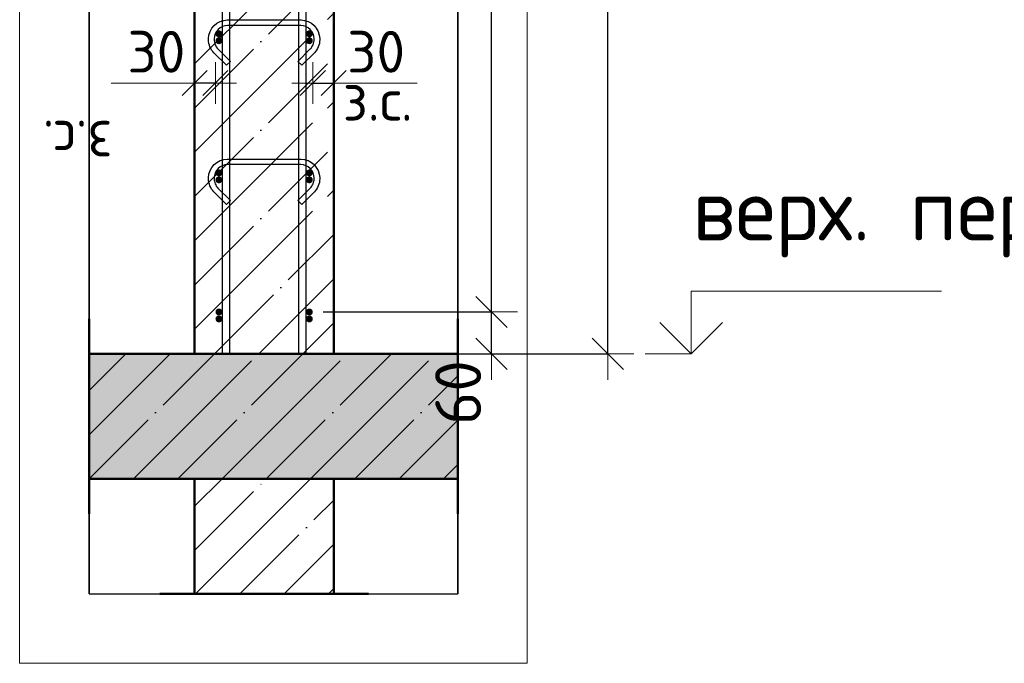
# Model space of a CAD drawing. Header units: millimetres. Extents: x -26477 to 45326, y 46540 to 77465.
# Tile 10 of 50: x -22536 to -21121, y 68073 to 68999. Entities that reach past the tile are written whole.
import ezdxf

# ---------------------------------------------------------------- set-up
doc = ezdxf.new("R2010")
doc.units = ezdxf.units.MM
doc.header["$PDMODE"] = 65
doc.linetypes.add('______11', pattern=[150, 120, -15, 0, -15])
doc.linetypes.add('______5', pattern=[330, 240, -30, 30, -30])
for name, color, linetype, lineweight in [('Standard', 7, 'Continuous', 25), ('Арм.стержн. Арматура края', 96, 'Continuous', 35), ('Арм.стержн. вертикальными 1', 22, 'Continuous', 35), ('Арм.стержн.горизонт. 1', 180, 'Continuous', 35), ('Высотная отметки_ общее', 7, 'Continuous', 13), ('Размерная линия_ общее', 7, 'Continuous', 13), ('Размерная линия_ общее_1', 7, 'Continuous', 13)]:
    doc.layers.add(name, color=color, linetype=linetype, lineweight=lineweight)
doc.layers.add('Арм.стержн.Стяжки', color=7, linetype='Continuous', lineweight=35, true_color=0x501e0f)
doc.styles.add('ISOCPEUR', font='ISOCPEUR')
doc.dimstyles.new('DIMSTYLE_4', dxfattribs={"dimtxt": 66, "dimasz": 75, "dimexe": 0, "dimexo": 0, "dimgap": 33, "dimtad": 2, "dimdec": 0, "dimrnd": 5, "dimzin": 12, "dimdsep": 46, "dimtxsty": 'ISOCPEUR', "dimblk1": 'ALL_ML_STRICH', "dimblk2": 'ALL_ML_STRICH', "dimsah": 1, "dimcen": 0, "dimclrd": 7, "dimclre": 256, "dimclrt": 7, "dimadec": 0, "dimazin": 0, "dimtfac": 1, "dimtdec": 0, "dimtix": 1, "dimtmove": 2, "dimatfit": 3, "dimfxl": 0, "dimtvp": 1.2, "dimtzin": 0, "dimlwd": 0, "dimlwe": -3, "dimarcsym": 0})
doc.dimstyles.new('DIMSTYLE_5', dxfattribs={"dimtxt": 66, "dimasz": 75, "dimexe": 0, "dimexo": 0, "dimgap": 33, "dimtad": 2, "dimdec": 0, "dimrnd": 5, "dimzin": 12, "dimdsep": 46, "dimtxsty": 'ISOCPEUR', "dimblk1": 'ALL_ML_STRICH', "dimblk2": 'ALL_ML_STRICH', "dimsah": 1, "dimcen": 0, "dimclrd": 7, "dimclre": 256, "dimclrt": 7, "dimadec": 0, "dimazin": 0, "dimtfac": 1, "dimtdec": 0, "dimtix": 1, "dimtmove": 2, "dimatfit": 3, "dimfxl": 0, "dimtzin": 0, "dimlwd": 0, "dimlwe": -3, "dimarcsym": 0})
doc.dimstyles.new('DIMSTYLE_8', dxfattribs={"dimtxt": 60, "dimasz": 60, "dimexe": 0, "dimexo": 0.001, "dimgap": 30, "dimtad": 2, "dimdec": 0, "dimrnd": 5, "dimzin": 12, "dimdsep": 46, "dimtxsty": 'ISOCPEUR', "dimblk1": 'ALL_ML_STRICH', "dimblk2": 'ALL_ML_STRICH', "dimsah": 1, "dimcen": 0, "dimse1": 1, "dimse2": 1, "dimclrd": 7, "dimclre": 256, "dimclrt": 7, "dimadec": 0, "dimazin": 0, "dimtfac": 1, "dimtdec": 0, "dimtix": 1, "dimtmove": 2, "dimatfit": 3, "dimfxl": 0, "dimtvp": 1.2, "dimtzin": 0, "dimlwd": 0, "dimlwe": -3, "dimarcsym": 0})

# ---------------------------------------------------------------- blocks, each defined once
blk = doc.blocks.new('ALL_ML_STRICH')
at = {"color": 0, "linetype": 'ByBlock', "lineweight": -2}
for p, q in [((0, -0.5), (0, 0.5)), ((-0.3, -0.3), (0.3, 0.3)), ((-1, 0), (0.5, 0))]:
    blk.add_line(p, q, dxfattribs=at)
blk = doc.blocks.new('*D40')
at = {"layer": 'DEFPOINTS', "color": 7, "linetype": 'Continuous', "lineweight": 13, "transparency": 33554687}
for p in [(-21988.7, 71638.6), (-21960.1, 68518.6), (-21690.8, 68518.6)]:
    blk.add_point(p, dxfattribs=at)
at = {"layer": 'Размерная линия_ общее', "color": 253, "linetype": 'Continuous', "lineweight": -2, "true_color": 0xa0a0a0, "transparency": 33554687}
for p, q in [((-21968.7, 71638.6), (-21690.8, 71638.6)), ((-21940.1, 68518.6), (-21690.8, 68518.6))]:
    blk.add_line(p, q, dxfattribs=at)
at = {"layer": 'Размерная линия_ общее', "color": 7, "linetype": 'Continuous', "lineweight": -2, "transparency": 33554687}
blk.add_line((-21690.8, 68518.6), (-21690.8, 71638.6), dxfattribs=at)
at = {"layer": 'Размерная линия_ общее', "color": 7, "linetype": 'Continuous', "lineweight": 13, "transparency": 33554687, "xscale": 75, "yscale": 75, "zscale": 75}
for p, rotation in [((-21690.8, 71638.6), 90), ((-21690.8, 68518.6), 270)]:
    blk.add_blockref('ALL_ML_STRICH', p, dxfattribs=dict(at, rotation=rotation))
at = {"layer": 'Размерная линия_ общее', "color": 7, "linetype": 'Continuous', "lineweight": 13, "transparency": 33554687, "insert": (-21738.8, 70088.5), "char_height": 66, "width": 264, "attachment_point": 5, "rotation": 90, "style": 'ISOCPEUR'}
blk.add_mtext('\\A1;{3120}', dxfattribs=at)
blk = doc.blocks.new('*D42')
at = {"layer": 'DEFPOINTS', "color": 7, "linetype": 'Continuous', "lineweight": 13, "transparency": 33554687}
for p in [(-22119.9, 68578.6), (-22062.1, 68518.6), (-21858, 68518.6)]:
    blk.add_point(p, dxfattribs=at)
at = {"layer": 'Размерная линия_ общее', "color": 253, "linetype": 'Continuous', "lineweight": -2, "true_color": 0xa0a0a0, "transparency": 33554687}
for p, q in [((-22099.9, 68578.6), (-21858, 68578.6)), ((-22042.1, 68518.6), (-21858, 68518.6))]:
    blk.add_line(p, q, dxfattribs=at)
at = {"layer": 'Размерная линия_ общее', "color": 7, "linetype": 'Continuous', "lineweight": -2, "transparency": 33554687}
blk.add_line((-21858, 68518.6), (-21858, 68578.6), dxfattribs=at)
at = {"layer": 'Размерная линия_ общее', "color": 7, "linetype": 'Continuous', "lineweight": 13, "transparency": 33554687, "xscale": 75, "yscale": 75, "zscale": 75}
for p, rotation in [((-21858, 68578.6), 90), ((-21858, 68518.6), 270)]:
    blk.add_blockref('ALL_ML_STRICH', p, dxfattribs=dict(at, rotation=rotation))
at = {"layer": 'Размерная линия_ общее', "color": 7, "linetype": 'Continuous', "lineweight": 13, "transparency": 33554687, "insert": (-21905.9, 68462.8), "char_height": 66, "width": 132, "attachment_point": 5, "rotation": 90, "style": 'ISOCPEUR'}
blk.add_mtext('\\A1;{60}', dxfattribs=at)
blk = doc.blocks.new('*D43')
at = {"layer": 'DEFPOINTS', "color": 7, "linetype": 'Continuous', "lineweight": 13, "transparency": 33554687}
for p in [(-22119.9, 71578.6), (-22119.9, 68578.6), (-21858, 68578.6)]:
    blk.add_point(p, dxfattribs=at)
at = {"layer": 'Размерная линия_ общее', "color": 253, "linetype": 'Continuous', "lineweight": -2, "true_color": 0xa0a0a0, "transparency": 33554687}
for p, q in [((-22099.9, 71578.6), (-21858, 71578.6)), ((-22099.9, 68578.6), (-21858, 68578.6))]:
    blk.add_line(p, q, dxfattribs=at)
at = {"layer": 'Размерная линия_ общее', "color": 7, "linetype": 'Continuous', "lineweight": -2, "transparency": 33554687}
blk.add_line((-21858, 68578.6), (-21858, 71578.6), dxfattribs=at)
at = {"layer": 'Размерная линия_ общее', "color": 7, "linetype": 'Continuous', "lineweight": 13, "transparency": 33554687, "xscale": 75, "yscale": 75, "zscale": 75}
for p, rotation in [((-21858, 71578.6), 90), ((-21858, 68578.6), 270)]:
    blk.add_blockref('ALL_ML_STRICH', p, dxfattribs=dict(at, rotation=rotation))
at = {"layer": 'Размерная линия_ общее', "color": 7, "linetype": 'Continuous', "lineweight": 13, "transparency": 33554687, "insert": (-21939, 69856.6), "char_height": 66, "width": 3.3, "attachment_point": 1, "rotation": 90, "line_spacing_factor": 0.60241, "style": 'ISOCPEUR'}
blk.add_mtext('\\W0.91;15х200=3000', dxfattribs=at)
blk = doc.blocks.new('*D47')
at = {"layer": 'DEFPOINTS', "color": 7, "linetype": 'Continuous', "lineweight": 13, "transparency": 33554687}
for p in [(-22114.9, 68907.8), (-22114.9, 68899.1), (-22084.9, 68899.1)]:
    blk.add_point(p, dxfattribs=at)
at = {"layer": 'Размерная линия_ общее_1', "color": 7, "linetype": 'Continuous', "lineweight": -2, "transparency": 33554687}
blk.add_line((-22114.9, 68907.8), (-22084.9, 68907.8), dxfattribs=at)
at = {"layer": 'Размерная линия_ общее_1', "color": 7, "linetype": 'Continuous', "lineweight": 13, "transparency": 33554687, "xscale": 60, "yscale": 60, "zscale": 60, "rotation": 180}
blk.add_blockref('ALL_ML_STRICH', (-22114.9, 68907.8), dxfattribs=at)
at = {"layer": 'Размерная линия_ общее_1', "color": 7, "linetype": 'Continuous', "lineweight": 13, "transparency": 33554687, "xscale": 60, "yscale": 60, "zscale": 60}
blk.add_blockref('ALL_ML_STRICH', (-22084.9, 68907.8), dxfattribs=at)
at = {"layer": 'Размерная линия_ общее_1', "color": 7, "linetype": 'Continuous', "lineweight": 13, "transparency": 33554687, "insert": (-22023.9, 68952.8), "char_height": 60, "width": 120, "attachment_point": 5, "style": 'ISOCPEUR'}
blk.add_mtext('\\A1;{30}', dxfattribs=at)
at = {"layer": 'Размерная линия_ общее_1', "color": 7, "linetype": 'Continuous', "lineweight": 13, "transparency": 33554687, "insert": (-22071.9, 68913.7), "char_height": 60, "width": 3, "attachment_point": 1, "line_spacing_factor": 0.60241, "style": 'ISOCPEUR'}
blk.add_mtext('з.с.', dxfattribs=at)
blk = doc.blocks.new('*D52')
at = {"layer": 'DEFPOINTS', "color": 7, "linetype": 'Continuous', "lineweight": 13, "transparency": 33554687}
for p in [(-22254.9, 68907.8), (-22284.9, 68899.1), (-22254.9, 68899.1)]:
    blk.add_point(p, dxfattribs=at)
at = {"layer": 'Размерная линия_ общее_1', "color": 7, "linetype": 'Continuous', "lineweight": -2, "transparency": 33554687}
blk.add_line((-22254.9, 68907.8), (-22284.9, 68907.8), dxfattribs=at)
at = {"layer": 'Размерная линия_ общее_1', "color": 7, "linetype": 'Continuous', "lineweight": 13, "transparency": 33554687, "xscale": 60, "yscale": 60, "zscale": 60}
for p, rotation in [((-22254.9, 68907.8), 360), ((-22284.9, 68907.8), 180)]:
    blk.add_blockref('ALL_ML_STRICH', p, dxfattribs=dict(at, rotation=rotation))
at = {"layer": 'Размерная линия_ общее_1', "color": 7, "linetype": 'Continuous', "lineweight": 13, "transparency": 33554687, "insert": (-22339.9, 68952.8), "char_height": 60, "width": 120, "attachment_point": 5, "style": 'ISOCPEUR'}
blk.add_mtext('\\A1;{30}', dxfattribs=at)
at = {"layer": 'Размерная линия_ общее_1', "color": 7, "linetype": 'Continuous', "lineweight": 13, "transparency": 33554687, "insert": (-22403, 68793.7), "char_height": 60, "width": 3, "attachment_point": 1, "rotation": 180, "line_spacing_factor": 0.60241, "style": 'ISOCPEUR'}
blk.add_mtext('з.с.', dxfattribs=at)
blk = doc.blocks.new('COMPLEX_ELEVATIONDIM_2')
at = {"layer": 'Высотная отметки_ общее', "color": 7, "linetype": 'Continuous', "lineweight": 13, "transparency": 33554687}
for p, q in [((-21570.8, 68518.6), (-21570.8, 68608.6)), ((-21570.8, 68608.6), (-21210.8, 68608.6)), ((-21570.8, 68518.6), (-21615.8, 68563.6)), ((-21570.8, 68518.6), (-21525.8, 68563.6)), ((-21570.8, 68518.6), (-21636.9, 68518.6)), ((-21570.8, 68518.6), (-21570.8, 68518.6)), ((-21570.8, 68518.6), (-21570.8, 68518.6)), ((-21570.8, 68518.6), (-21570.8, 68518.6)), ((-21570.8, 68518.6), (-21570.8, 68518.6))]:
    blk.add_line(p, q, dxfattribs=at)
at = {"layer": 'Высотная отметки_ общее', "color": 7, "linetype": 'Continuous', "lineweight": 13, "transparency": 33554687, "insert": (-21569, 68657), "char_height": 90, "width": 781.345, "attachment_point": 7, "style": 'ISOCPEUR'}
blk.add_mtext('\\W0.98;верх. перекр.', dxfattribs=at)

msp = doc.modelspace()

# ---------------------------------------------------------------- hatches: boundary and pattern name
at = {"linetype": 'Continuous', "lineweight": -3, "transparency": 33554687}
msp.add_hatch(color=7, dxfattribs=at).paths.add_polyline_path([(-21906.5, 68338.6), (-21906.5, 68518.6), (-22436.5, 68518.6), (-22436.5, 68338.6)])
at = {"layer": 'Арм.стержн. Арматура края', "linetype": 'Continuous', "lineweight": 50, "transparency": 33554687}
for points in [[(-22244.9, 68968.6), (-22245.3, 68970.6), (-22246.4, 68972.2), (-22248, 68973.3), (-22249.9, 68973.6), (-22251.8, 68973.3), (-22253.5, 68972.2), (-22254.6, 68970.6), (-22254.9, 68968.6), (-22254.6, 68966.7), (-22253.5, 68965.1), (-22251.8, 68964), (-22249.9, 68963.6), (-22248, 68964), (-22246.4, 68965.1), (-22245.3, 68966.7)], [(-22114.9, 68968.6), (-22115.3, 68970.6), (-22116.4, 68972.2), (-22118, 68973.3), (-22119.9, 68973.6), (-22121.8, 68973.3), (-22123.5, 68972.2), (-22124.6, 68970.6), (-22124.9, 68968.6), (-22124.6, 68966.7), (-22123.5, 68965.1), (-22121.8, 68964), (-22119.9, 68963.6), (-22118, 68964), (-22116.4, 68965.1), (-22115.3, 68966.7)], [(-22244.9, 68768.6), (-22245.3, 68770.6), (-22246.4, 68772.2), (-22248, 68773.3), (-22249.9, 68773.6), (-22251.8, 68773.3), (-22253.5, 68772.2), (-22254.6, 68770.6), (-22254.9, 68768.6), (-22254.6, 68766.7), (-22253.5, 68765.1), (-22251.8, 68764), (-22249.9, 68763.6), (-22248, 68764), (-22246.4, 68765.1), (-22245.3, 68766.7)], [(-22114.9, 68768.6), (-22115.3, 68770.6), (-22116.4, 68772.2), (-22118, 68773.3), (-22119.9, 68773.6), (-22121.8, 68773.3), (-22123.5, 68772.2), (-22124.6, 68770.6), (-22124.9, 68768.6), (-22124.6, 68766.7), (-22123.5, 68765.1), (-22121.8, 68764), (-22119.9, 68763.6), (-22118, 68764), (-22116.4, 68765.1), (-22115.3, 68766.7)], [(-22244.9, 68568.6), (-22245.3, 68570.6), (-22246.4, 68572.2), (-22248, 68573.3), (-22249.9, 68573.6), (-22251.8, 68573.3), (-22253.5, 68572.2), (-22254.6, 68570.6), (-22254.9, 68568.6), (-22254.6, 68566.7), (-22253.5, 68565.1), (-22251.8, 68564), (-22249.9, 68563.6), (-22248, 68564), (-22246.4, 68565.1), (-22245.3, 68566.7)], [(-22114.9, 68568.6), (-22115.3, 68570.6), (-22116.4, 68572.2), (-22118, 68573.3), (-22119.9, 68573.6), (-22121.8, 68573.3), (-22123.5, 68572.2), (-22124.6, 68570.6), (-22124.9, 68568.6), (-22124.6, 68566.7), (-22123.5, 68565.1), (-22121.8, 68564), (-22119.9, 68563.6), (-22118, 68564), (-22116.4, 68565.1), (-22115.3, 68566.7)]]:
    msp.add_hatch(color=4, dxfattribs=at).paths.add_polyline_path(points)
at = {"layer": 'Арм.стержн.горизонт. 1', "linetype": 'Continuous', "lineweight": 50, "transparency": 33554687}
for points in [[(-22244.9, 68978.6), (-22245.3, 68980.6), (-22246.4, 68982.2), (-22248, 68983.3), (-22249.9, 68983.6), (-22251.8, 68983.3), (-22253.5, 68982.2), (-22254.6, 68980.6), (-22254.9, 68978.6), (-22254.6, 68976.7), (-22253.5, 68975.1), (-22251.8, 68974), (-22249.9, 68973.6), (-22248, 68974), (-22246.4, 68975.1), (-22245.3, 68976.7)], [(-22114.9, 68978.6), (-22115.3, 68980.6), (-22116.4, 68982.2), (-22118, 68983.3), (-22119.9, 68983.6), (-22121.8, 68983.3), (-22123.5, 68982.2), (-22124.6, 68980.6), (-22124.9, 68978.6), (-22124.6, 68976.7), (-22123.5, 68975.1), (-22121.8, 68974), (-22119.9, 68973.6), (-22118, 68974), (-22116.4, 68975.1), (-22115.3, 68976.7)], [(-22244.9, 68778.6), (-22245.3, 68780.6), (-22246.4, 68782.2), (-22248, 68783.3), (-22249.9, 68783.6), (-22251.8, 68783.3), (-22253.5, 68782.2), (-22254.6, 68780.6), (-22254.9, 68778.6), (-22254.6, 68776.7), (-22253.5, 68775.1), (-22251.8, 68774), (-22249.9, 68773.6), (-22248, 68774), (-22246.4, 68775.1), (-22245.3, 68776.7)], [(-22114.9, 68778.6), (-22115.3, 68780.6), (-22116.4, 68782.2), (-22118, 68783.3), (-22119.9, 68783.6), (-22121.8, 68783.3), (-22123.5, 68782.2), (-22124.6, 68780.6), (-22124.9, 68778.6), (-22124.6, 68776.7), (-22123.5, 68775.1), (-22121.8, 68774), (-22119.9, 68773.6), (-22118, 68774), (-22116.4, 68775.1), (-22115.3, 68776.7)], [(-22244.9, 68578.6), (-22245.3, 68580.6), (-22246.4, 68582.2), (-22248, 68583.3), (-22249.9, 68583.6), (-22251.8, 68583.3), (-22253.5, 68582.2), (-22254.6, 68580.6), (-22254.9, 68578.6), (-22254.6, 68576.7), (-22253.5, 68575.1), (-22251.8, 68574), (-22249.9, 68573.6), (-22248, 68574), (-22246.4, 68575.1), (-22245.3, 68576.7)], [(-22114.9, 68578.6), (-22115.3, 68580.6), (-22116.4, 68582.2), (-22118, 68583.3), (-22119.9, 68583.6), (-22121.8, 68583.3), (-22123.5, 68582.2), (-22124.6, 68580.6), (-22124.9, 68578.6), (-22124.6, 68576.7), (-22123.5, 68575.1), (-22121.8, 68574), (-22119.9, 68573.6), (-22118, 68574), (-22116.4, 68575.1), (-22115.3, 68576.7)]]:
    msp.add_hatch(color=4, dxfattribs=at).paths.add_polyline_path(points)

# ---------------------------------------------------------------- linework, layer by layer
at = {"color": 52, "linetype": 'Continuous', "lineweight": -3, "transparency": 33554687}
for p, q in [((-22436.5, 72722), (-22436.5, 68173.4)), ((-22436.5, 68173.4), (-22436.5, 72722)), ((-21906.5, 72722), (-21906.5, 68173.4)), ((-21906.5, 68173.4), (-21906.5, 72722)), ((-22436.5, 68173.4), (-21906.5, 68173.4)), ((-22436.5, 68173.4), (-21906.5, 68173.4))]:
    msp.add_line(p, q, dxfattribs=at)
at = {"color": 7, "linetype": 'Continuous', "lineweight": 50, "transparency": 33554687}
for p, q in [((-22436.5, 68568.6), (-22436.5, 68288.6)), ((-21906.5, 68288.6), (-21906.5, 68568.6)), ((-22284.9, 68518.6), (-22436.5, 68518.6)), ((-22084.9, 68518.6), (-22284.9, 68518.6)), ((-21906.5, 68518.6), (-22084.9, 68518.6)), ((-22436.5, 68338.6), (-22284.9, 68338.6)), ((-22284.9, 68338.6), (-22084.9, 68338.6)), ((-22084.9, 68338.6), (-21906.5, 68338.6))]:
    msp.add_line(p, q, dxfattribs=at)
at = {"color": 7, "linetype": '______11', "lineweight": -3, "transparency": 33554687}
for p, q in [((-22436.5, 68465.8), (-22383.6, 68518.6)), ((-22436.4, 68338.6), (-22256.4, 68518.6)), ((-22309.1, 68338.6), (-22129.1, 68518.6)), ((-22181.8, 68338.6), (-22001.8, 68518.6)), ((-22054.5, 68338.6), (-21906.5, 68486.7)), ((-21927.2, 68338.6), (-21906.5, 68359.4))]:
    msp.add_line(p, q, dxfattribs=at)
at = {"color": 7, "linetype": '______5', "lineweight": -3, "transparency": 33554687}
for p, q in [((-22436.5, 68402.2), (-22320, 68518.6)), ((-22372.7, 68338.6), (-22192.7, 68518.6)), ((-22245.4, 68338.6), (-22065.4, 68518.6)), ((-22118.2, 68338.6), (-21938.2, 68518.6)), ((-21990.9, 68338.6), (-21906.5, 68423.1))]:
    msp.add_line(p, q, dxfattribs=at)
at = {"layer": 'Standard', "color": 7, "linetype": 'Continuous', "lineweight": 50, "transparency": 33554687}
for p, q in [((-22284.9, 71638.6), (-22284.9, 68518.6)), ((-22084.9, 68518.6), (-22084.9, 71638.6)), ((-22284.9, 68518.6), (-22084.9, 68518.6)), ((-22084.9, 68338.6), (-22284.9, 68338.6)), ((-22284.9, 68338.6), (-22284.9, 68173.4)), ((-22084.9, 68173.4), (-22084.9, 68338.6)), ((-22334.9, 68173.4), (-22034.9, 68173.4))]:
    msp.add_line(p, q, dxfattribs=at)
at = {"layer": 'Standard', "color": 7, "linetype": '______5', "lineweight": -3, "transparency": 33554687}
for p, q in [((-22284.9, 68935.6), (-22084.9, 69135.6)), ((-22284.9, 68808.3), (-22084.9, 69008.3)), ((-22284.9, 68681), (-22084.9, 68881)), ((-22284.9, 68553.7), (-22084.9, 68753.7)), ((-22192.7, 68518.6), (-22084.9, 68626.4)), ((-22284.9, 68299.2), (-22245.4, 68338.6)), ((-22283.4, 68173.4), (-22118.2, 68338.6)), ((-22156.1, 68173.4), (-22084.9, 68244.6))]:
    msp.add_line(p, q, dxfattribs=at)
at = {"layer": 'Standard', "color": 7, "linetype": '______11', "lineweight": -3, "transparency": 33554687}
for p, q in [((-22284.9, 68871.9), (-22084.9, 69071.9)), ((-22284.9, 68744.6), (-22084.9, 68944.6)), ((-22284.9, 68617.4), (-22084.9, 68817.4)), ((-22256.4, 68518.6), (-22084.9, 68690.1)), ((-22129.1, 68518.6), (-22084.9, 68562.8)), ((-22284.9, 68235.5), (-22181.8, 68338.6)), ((-22219.7, 68173.4), (-22084.9, 68308.2)), ((-22092.5, 68173.4), (-22084.9, 68181))]:
    msp.add_line(p, q, dxfattribs=at)
at = {"layer": 'Standard', "color": 7, "linetype": 'Continuous', "lineweight": 13, "transparency": 33554687}
for p, q in [((-22284.9, 68907.8), (-22404.9, 68907.8)), ((-22084.9, 68907.8), (-21964.9, 68907.8))]:
    msp.add_line(p, q, dxfattribs=at)
msp.add_lwpolyline([(-22536.5, 68073.4), (-21806.5, 68073.4), (-21806.5, 72822), (-22536.5, 72822), (-22536.5, 68073.4)], dxfattribs=at)
at = {"layer": 'Арм.стержн. вертикальными 1', "color": 4, "linetype": 'Continuous', "lineweight": 25, "transparency": 33554687}
for points in [[(-22244.9, 68518.6), (-22244.9, 72648.6), (-22234.9, 72648.6), (-22234.9, 68518.6), (-22244.9, 68518.6)], [(-22244.9, 68518.6), (-22244.9, 72648.6), (-22234.9, 72648.6), (-22234.9, 68518.6), (-22244.9, 68518.6)], [(-22134.9, 68518.6), (-22134.9, 72648.6), (-22124.9, 72648.6), (-22124.9, 68518.6), (-22134.9, 68518.6)], [(-22134.9, 68518.6), (-22134.9, 72648.6), (-22124.9, 72648.6), (-22124.9, 68518.6), (-22134.9, 68518.6)]]:
    msp.add_lwpolyline(points, dxfattribs=at)
at = {"layer": 'Арм.стержн.Стяжки', "color": 40, "linetype": 'Continuous', "lineweight": 25, "transparency": 33554687}
for points in [[(-22136.4, 68938.9), (-22118.5, 68956.8), (-22117.3, 68958.2), (-22116.2, 68959.7), (-22115.2, 68961.3), (-22114.5, 68963), (-22113.8, 68964.7), (-22113.4, 68966.5), (-22113.1, 68968.4), (-22112.9, 68970.3), (-22112.9, 68971.4), (-22113.4, 68975), (-22114.6, 68978.7), (-22116.5, 68982), (-22118.8, 68984.8), (-22121.5, 68987.1), (-22124.9, 68988.9), (-22128.5, 68990.1), (-22132.2, 68990.6), (-22237.7, 68990.6), (-22241.3, 68990.1), (-22245, 68988.9), (-22248.3, 68987.1), (-22251.1, 68984.8), (-22253.3, 68982), (-22255.2, 68978.7), (-22256.4, 68975), (-22256.9, 68971.4), (-22256.9, 68970.3), (-22256.8, 68968.4), (-22256.5, 68966.5), (-22256, 68964.7), (-22255.4, 68963), (-22254.6, 68961.3), (-22253.7, 68959.7), (-22252.6, 68958.2), (-22251.3, 68956.8), (-22233.5, 68938.9), (-22239.1, 68933.3), (-22257.2, 68951.3), (-22258.9, 68953.2), (-22260.4, 68955.3), (-22261.7, 68957.6), (-22262.8, 68959.9), (-22263.7, 68962.3), (-22264.3, 68964.9), (-22264.8, 68967.5), (-22264.9, 68970), (-22264.9, 68972), (-22264.3, 68976.8), (-22262.6, 68981.9), (-22260, 68986.6), (-22256.7, 68990.5), (-22252.9, 68993.7), (-22248.2, 68996.3), (-22243.1, 68998), (-22238.3, 68998.6), (-22131.6, 68998.6), (-22126.7, 68998), (-22121.6, 68996.3), (-22117, 68993.7), (-22113.1, 68990.5), (-22109.9, 68986.6), (-22107.3, 68981.9), (-22105.6, 68976.8), (-22104.9, 68972), (-22104.9, 68970), (-22105.1, 68967.5), (-22105.5, 68964.9), (-22106.2, 68962.3), (-22107.1, 68959.9), (-22108.2, 68957.6), (-22109.5, 68955.3), (-22111, 68953.2), (-22112.7, 68951.3), (-22130.7, 68933.3), (-22136.4, 68938.9)], [(-22136.4, 68738.9), (-22118.5, 68756.8), (-22117.3, 68758.2), (-22116.2, 68759.7), (-22115.2, 68761.3), (-22114.5, 68763), (-22113.8, 68764.7), (-22113.4, 68766.5), (-22113.1, 68768.4), (-22112.9, 68770.3), (-22112.9, 68771.4), (-22113.4, 68775), (-22114.6, 68778.7), (-22116.5, 68782), (-22118.8, 68784.8), (-22121.5, 68787.1), (-22124.9, 68788.9), (-22128.5, 68790.1), (-22132.2, 68790.6), (-22237.7, 68790.6), (-22241.3, 68790.1), (-22245, 68788.9), (-22248.3, 68787.1), (-22251.1, 68784.8), (-22253.3, 68782), (-22255.2, 68778.7), (-22256.4, 68775), (-22256.9, 68771.4), (-22256.9, 68770.3), (-22256.8, 68768.4), (-22256.5, 68766.5), (-22256, 68764.7), (-22255.4, 68763), (-22254.6, 68761.3), (-22253.7, 68759.7), (-22252.6, 68758.2), (-22251.3, 68756.8), (-22233.5, 68738.9), (-22239.1, 68733.3), (-22257.2, 68751.3), (-22258.9, 68753.2), (-22260.4, 68755.3), (-22261.7, 68757.6), (-22262.8, 68759.9), (-22263.7, 68762.4), (-22264.3, 68764.9), (-22264.8, 68767.5), (-22264.9, 68770), (-22264.9, 68772), (-22264.3, 68776.8), (-22262.6, 68781.9), (-22260, 68786.6), (-22256.7, 68790.5), (-22252.9, 68793.7), (-22248.2, 68796.3), (-22243.1, 68798), (-22238.3, 68798.6), (-22131.6, 68798.6), (-22126.7, 68798), (-22121.6, 68796.3), (-22117, 68793.7), (-22113.1, 68790.5), (-22109.9, 68786.6), (-22107.3, 68781.9), (-22105.6, 68776.8), (-22104.9, 68772), (-22104.9, 68770), (-22105.1, 68767.5), (-22105.5, 68764.9), (-22106.2, 68762.4), (-22107.1, 68759.9), (-22108.2, 68757.6), (-22109.5, 68755.3), (-22111, 68753.2), (-22112.7, 68751.3), (-22130.7, 68733.3), (-22136.4, 68738.9)]]:
    msp.add_lwpolyline(points, dxfattribs=at)

# ---------------------------------------------------------------- block references
at = {"layer": 'Высотная отметки_ общее', "color": 7, "linetype": 'Continuous', "lineweight": 13, "transparency": 33554687}
msp.add_blockref('COMPLEX_ELEVATIONDIM_2', (0, 0), dxfattribs=at)

# ---------------------------------------------------------------- dimensions: what is measured, and where the dimension line sits
at = {"layer": 'Размерная линия_ общее', "color": 7, "linetype": 'Continuous', "lineweight": 13, "transparency": 33554687}
for base, p1, p2, dimstyle, picture, middle in [((-21690.8, 71638.6), (-21940.1, 68518.6), (-21968.7, 71638.6), 'DIMSTYLE_5', '*D40', (-21738.8, 70088.5)), ((-21858, 68578.6), (-22042.1, 68518.6), (-22099.9, 68578.6), 'DIMSTYLE_4', '*D42', (-21905.9, 68462.8))]:
    dim = msp.add_linear_dim(base=base, p1=p1, p2=p2, angle=90, dimstyle=dimstyle, override={"dimpost": '<>', "dimclrd": 7, "dimclre": 253, "dimclrt": 7, "dimlwd": 0, "dimlwe": 65533}, dxfattribs=at)
    dim.commit()
    dim.dimension.update_dxf_attribs({"geometry": picture, "text_midpoint": middle, "dimtype": 160})
dim = msp.add_linear_dim(base=(-21858, 71578.6), p1=(-22099.9, 68578.6), p2=(-22099.9, 71578.6), angle=90, text='\\W0.91;15х200=3000', dimstyle='DIMSTYLE_5', override={"dimpost": '<>', "dimclrd": 7, "dimclre": 253, "dimclrt": 7, "dimlwd": 0, "dimlwe": 65533}, dxfattribs=at)
dim.commit()
dim.dimension.update_dxf_attribs({"geometry": '*D43', "text_midpoint": (-21891, 70078.6), "dimtype": 160})
at = {"layer": 'Размерная линия_ общее_1', "color": 7, "linetype": 'Continuous', "lineweight": 13, "transparency": 33554687}
dim = msp.add_linear_dim(base=(-22284.9, 68907.8), p1=(-22254.9, 68899.1), p2=(-22284.9, 68899.1), angle=180, text='<>\\Xз.с.', dimstyle='DIMSTYLE_8', override={"dimpost": '<>', "dimclrd": 7, "dimclre": 253, "dimclrt": 7, "dimlwd": 0, "dimlwe": 65533}, dxfattribs=at)
dim.commit()
dim.dimension.update_dxf_attribs({"geometry": '*D52', "text_midpoint": (-22339.9, 68952.8), "dimtype": 160})
dim = msp.add_linear_dim(base=(-22084.9, 68907.8), p1=(-22114.9, 68899.1), p2=(-22084.9, 68899.1), text='<>\\Xз.с.', dimstyle='DIMSTYLE_8', override={"dimpost": '<>', "dimclrd": 7, "dimclre": 253, "dimclrt": 7, "dimlwd": 0, "dimlwe": 65533}, dxfattribs=at)
dim.commit()
dim.dimension.update_dxf_attribs({"geometry": '*D47', "text_midpoint": (-22023.9, 68952.8), "dimtype": 160})

doc.saveas('drawing.dxf')
